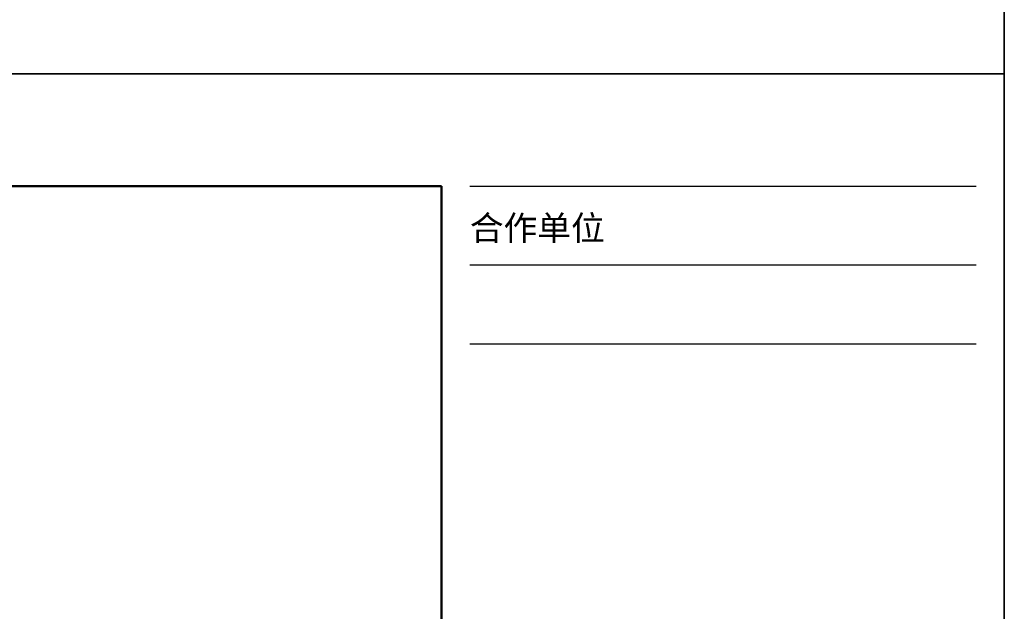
# Model space of a CAD drawing. Extents: x 475446 to 490894, y 3788879 to 3821323.
# Tile 54 of 75: x 484679 to 484767, y 3818505 to 3818558. Entities that reach past the tile are written whole.
import ezdxf

# ---------------------------------------------------------------- set-up
doc = ezdxf.new("R2010")
doc.units = 0
doc.header["$LTSCALE"] = 0.5
doc.layers.get('0').update_dxf_attribs({"linetype": 'CONTINUOUS'})
doc.layers.add('TK-PUBLIC', color=7, linetype='CONTINUOUS')
doc.styles.add('新标识1', font='simhei_0.ttf')

# ---------------------------------------------------------------- blocks, each defined once
blk = doc.blocks.new('02')
at = {"layer": 'TK-PUBLIC', "color": 3}
for p, q in [((485186.92, 3818553.21), (484346.92, 3818553.21)), ((485186.92, 3817959.21), (485186.92, 3818553.21)), ((485186.92, 3818553.21), (485186.92, 3817959.21))]:
    blk.add_line(p, q, dxfattribs=at)
at = {"layer": 'TK-PUBLIC', "color": 5, "lineweight": 50}
for p, q in [((485086.92, 3818533.21), (484396.92, 3818533.21)), ((485086.92, 3817979.21), (485086.92, 3818533.21))]:
    blk.add_line(p, q, dxfattribs=at)
at = {"layer": 'TK-PUBLIC'}
for p, q in [((485091.92, 3818533.21), (485181.92, 3818533.21)), ((485091.92, 3818519.21), (485181.92, 3818519.21)), ((485091.92, 3818505.21), (485181.92, 3818505.21))]:
    blk.add_line(p, q, dxfattribs=at)
at = {"layer": 'TK-PUBLIC', "style": '新标识1'}
blk.add_text('合作单位', height=4.4, dxfattribs=at).set_placement((485091.92, 3818523.57))

msp = doc.modelspace()

# ---------------------------------------------------------------- linework, layer by layer
at = {"layer": 'TK-PUBLIC', "color": 3}
for p, q in [((484766.922, 3818553.208), (484766.922, 3818850.208)), ((484766.922, 3818850.208), (484766.922, 3818553.208)), ((484346.922, 3818553.208), (484766.922, 3818553.208))]:
    msp.add_line(p, q, dxfattribs=at)

# ---------------------------------------------------------------- block references
at = {"color": 3, "linetype": 'Continuous', "xscale": 0.5, "yscale": 0.5, "zscale": 0.5}
msp.add_blockref('02', (242173.461, 1909276.604), dxfattribs=at)

doc.saveas('drawing.dxf')
